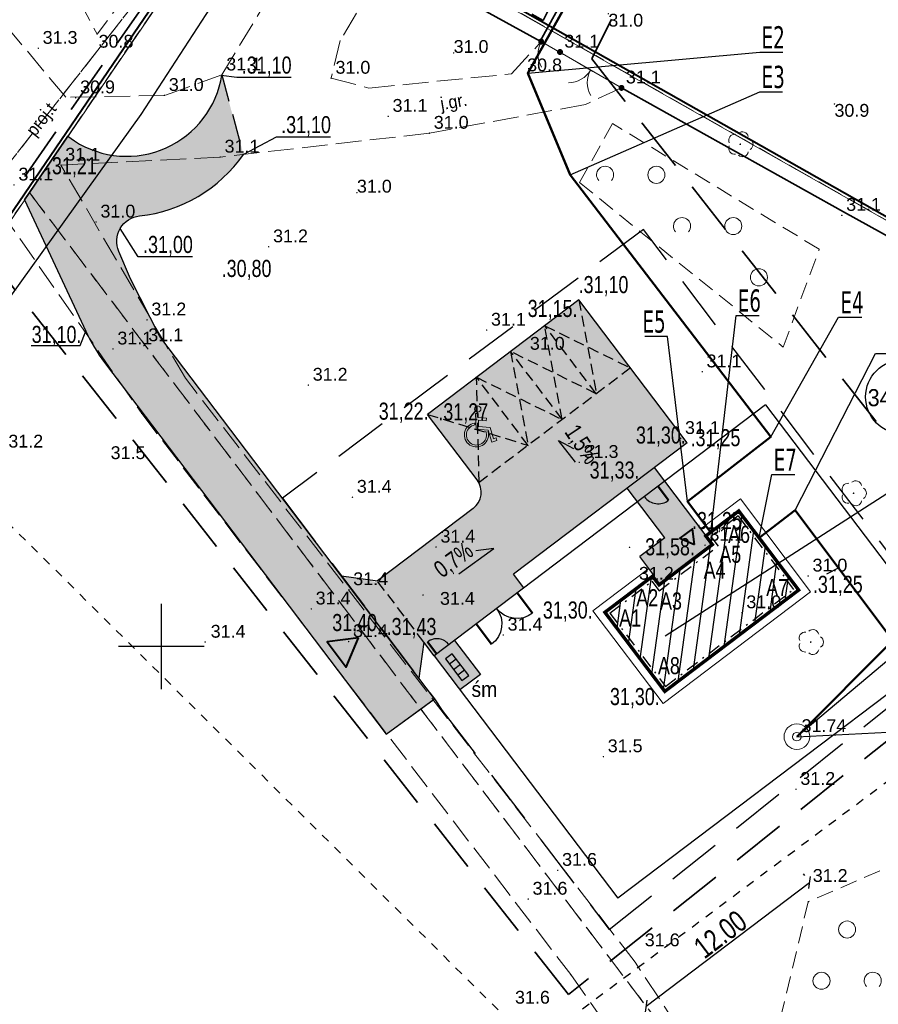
# Model space of a CAD drawing. Extents: x 5501473 to 5501683, y 5958830 to 5958978.
# Tile 4 of 6: x 5501592 to 5501642, y 5958879 to 5958937. Entities that reach past the tile are written whole.
import ezdxf
from ezdxf.enums import TextEntityAlignment as Align

# ---------------------------------------------------------------- set-up
doc = ezdxf.new("R2010")
doc.units = 0
doc.header["$LTSCALE"] = 0.5
doc.header["$PDMODE"] = 33
doc.header["$PDSIZE"] = 0.3
for name, pattern in [('1 1', [2, 1, -1]), ('2 1', [3, 2, -1]), ('3 1', [4, 3, -1]), ('DASHDOT', [1, 0.5, -0.25, 0, -0.25]), ('EGKK', [4, 3, -1]), ('EGUG', [2, 1, -1]), ('HIDDEN', [9.525, 6.35, -3.175])]:
    doc.linetypes.add(name, pattern=pattern)
for name, color, linetype, lineweight in [('--GRANICA DZIAŁKI', 2, 'Continuous', 40), ('--linia zabudowy', 252, 'Continuous', 30), ('--naw.utw.proj', 251, 'Continuous', 0), ('--obrzeże', 7, 'Continuous', 30), ('--tabelka rysunku', 7, 'Continuous', 0), ('--zagos.terenu', 7, 'Continuous', 30), ('A--zjazd+droga', 7, 'Continuous', 30), ('EGDE', 251, 'Continuous', 20), ('EGDE_O', 251, 'Continuous', 20), ('EGKK', 251, 'Continuous', 20), ('EGUG', 251, 'Continuous', 20), ('IE-zewnętrzne _wsp', 1, 'Continuous', 0), ('IE_zewn', 1, 'Continuous', 50), ('OTK', 251, 'Continuous', 20), ('OTK_O', 251, 'Continuous', 20), ('OTO', 251, 'Continuous', 20), ('OTR', 251, 'Continuous', 20), ('OTRN', 251, 'Continuous', 20), ('OTRN_O', 251, 'Continuous', 18), ('OTRS', 251, 'Continuous', 20), ('OTRS_O', 251, 'Continuous', 18), ('OTZ', 251, 'Continuous', 20), ('SUT', 251, 'Continuous', 20), ('SUT_O', 251, 'Continuous', 20), ('SUW', 251, 'Continuous', 20)]:
    doc.layers.add(name, color=color, linetype=linetype, lineweight=lineweight)
for name, color, linetype in [('--ogrodzenie', 7, 'Continuous'), ('--OPISY', 7, 'Continuous'), ('--parking', 7, 'Continuous'), ('--pkt tyczenia', 9, 'Continuous'), ('--rzędne terenu', 7, 'Continuous'), ('--trawa-zakres', 94, 'Continuous'), ('--zakres-WZ', 181, 'Continuous'), ('PARSI', 251, 'Continuous'), ('Strzałka', 251, 'Continuous')]:
    doc.layers.add(name, color=color, linetype=linetype)
doc.styles.add('1-500', font='arial.ttf', dxfattribs={"width": 0.75, "height": 1.25})
doc.styles.add('BDOT', font='Arial.ttf', dxfattribs={"width": 0.9})
doc.styles.add('EGiB', font='Arial.ttf', dxfattribs={"width": 0.9})
doc.styles.add('GESUT', font='Arial.ttf', dxfattribs={"width": 0.9})
doc.styles.add('PZ', font='romand.shx', dxfattribs={"width": 0.7})
doc.styles.get("Standard").update_dxf_attribs({"font": 'arial.ttf', "width": 0.9})
doc.styles.add('STYL-1', font='arial.ttf', dxfattribs={"width": 0.75})
doc.linetypes.add('LINIA ZAB2', pattern='A,0.4,[135,RODZLIN.shx,S=0.015,R=0,X=-0.1,Y=0],0.4', length=0.8)
doc.linetypes.add('OGRODZENIE1', pattern='A,0.4,-0.06,[143,RODZLIN.shx,S=0.012,R=0,X=0,Y=0],-0.06,0.4', length=0.92)
doc.linetypes.add('OTOO', pattern='A,7.5,[30,msgB.shx,S=1.28,R=0,X=0,Y=0],7.5', length=15)
doc.dimstyles.new('1-500', dxfattribs={"dimtxt": 1.25, "dimasz": 0.5, "dimexe": 0.5, "dimexo": 1, "dimgap": 0.09, "dimtad": 1, "dimzin": 0, "dimdsep": 46, "dimtxsty": '1-500', "dimblk": 'OBLIQUE', "dimcen": 0.09, "dimclrt": 256, "dimadec": 0, "dimazin": 0, "dimtfac": 1, "dimtdec": 4, "dimtix": 1, "dimtofl": 0, "dimtmove": 2, "dimatfit": 3, "dimldrblk": 'OBLIQUE', "dimfxl": 0.5, "dimfxlon": 1, "dimtvp": 0.9, "dimtolj": 1, "dimtzin": 0, "dimarcsym": 0})
doc.dimstyles.new('PZ', dxfattribs={"dimscale": 0.5, "dimtxt": 2.2, "dimasz": 0, "dimexe": 0, "dimexo": 0, "dimgap": 0.5, "dimtad": 1, "dimdec": 1, "dimlfac": 0.1, "dimzin": 0, "dimdsep": 46, "dimtxsty": 'PZ', "dimcen": 0.09, "dimse1": 1, "dimse2": 1, "dimsd1": 1, "dimsd2": 1, "dimclrd": 8, "dimclre": 8, "dimclrt": 256, "dimadec": 0, "dimazin": 0, "dimtfac": 1, "dimtdec": 1, "dimtofl": 0, "dimtmove": 1, "dimatfit": 3, "dimfxl": 1, "dimtolj": 1, "dimtzin": 0, "dimarcsym": 0})

# ---------------------------------------------------------------- blocks, each defined once
blk = doc.blocks.new('OTZK_a')
at = {"layer": 'OTZ', "color": 0, "lineweight": 18}
blk.add_circle((0, 0), 1, dxfattribs=at)
blk = doc.blocks.new('OTZK_b')
at = {"layer": 'OTZ', "color": 0, "lineweight": 18}
blk.add_arc((0, 0), 1, 318.5904, 221.4096, dxfattribs=at)
blk = doc.blocks.new('OTRN')
at = {"layer": 'OTRN', "color": 0, "const_width": 0.09}
blk.add_lwpolyline([(-0.04, 0, 1), (0.04, 0, 1)], format="xyb", close=True, dxfattribs=at)
at = {"layer": 'OTRN_O', "color": 0, "style": 'BDOT'}
blk.add_attdef('RZEDNA', (0.51, 0.52), '', height=1.5, dxfattribs=at)
blk = doc.blocks.new('OTZL')
at = {"layer": 'OTZ', "color": 0, "lineweight": 18, "const_width": 0.1}
blk.add_lwpolyline([(-0.05, 0, 1), (0.05, 0, 1)], format="xyb", close=True, dxfattribs=at)
at = {"layer": 'OTZ', "color": 0, "lineweight": 18}
for centre, start, end in [((-0.65, 0.47), 84, 204), ((0.25, 0.76), 12, 132), ((0.8, 0), 300, 60), ((-0.65, -0.47), 156, 276), ((0.25, -0.76), 228, 348)]:
    blk.add_arc(centre, 0.7, start, end, dxfattribs=at)
blk = doc.blocks.new('SUWS')
at = {"layer": 'SUW', "color": 0, "lineweight": 18}
for radius in [1.5, 0.5]:
    blk.add_circle((0, 0), radius, dxfattribs=at)
blk = doc.blocks.new('oto')
at = {"layer": 'OTO', "color": 0, "const_width": 0.35}
blk.add_lwpolyline([(-0.175, 0, 1), (0.175, 0, 1)], format="xyb", close=True, dxfattribs=at)
blk = doc.blocks.new('OTOFP')
at = {"layer": 'OTO', "color": 0, "lineweight": 18}
blk.add_arc((0, 3), 3, 270, 330, dxfattribs=at)
blk = doc.blocks.new('OTOB')
at = {"layer": 'OTO', "color": 0, "lineweight": 18}
for centre, start, end in [((0, 3), 209.9347, 270.0084), ((0.02, -3), 90.3479, 149.9343)]:
    blk.add_arc(centre, 3, start, end, dxfattribs=at)
blk = doc.blocks.new('OTRS')
at = {"layer": 'OTRS', "color": 0, "lineweight": -3, "const_width": 0.09}
blk.add_lwpolyline([(-0.04, 0, 1), (0.04, 0, 1)], format="xyb", close=True, dxfattribs=at)
at = {"layer": 'OTRS_O', "color": 0, "style": 'BDOT'}
blk.add_attdef('RZEDNA', (0.51, 0.52), '', height=1.5, dxfattribs=at)
blk = doc.blocks.new('mzsk')
at = {"layer": 'PARSI', "color": 0}
for p, q in [((0, -5), (0, 5)), ((5, 0), (-5, 0))]:
    blk.add_line(p, q, dxfattribs=at)
blk = doc.blocks.new('kancelaria')
h = blk.add_hatch()
h.set_pattern_fill('ANSI31', color=256, scale=0.25)
h.set_pattern_definition([(45, (-5501642.1882, -5958812.9347), (-0.56126600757, 0.56126600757), [])])
h.paths.add_polyline_path([(0, 0), (0, 5.805), (-9.825, 5.805), (-9.825, 0), (-7.406, 0), (-7.406, 0.634), (-3.499, 0.634), (-3.499, 0)])
at = {"linetype": 'DASHDOT', "ltscale": 3}
for p, q in [((-0.209, 5.596), (-9.616, 5.596)), ((-9.616, 0.209), (-9.616, 5.596)), ((-0.209, 0.209), (-0.209, 5.596)), ((-7.616, 0.209), (-7.616, 0.91)), ((-3.289, 0.91), (-7.616, 0.91)), ((-3.289, 0.209), (-3.289, 0.91)), ((-9.616, 0.209), (-7.616, 0.209)), ((-0.209, 0.209), (-3.289, 0.209))]:
    blk.add_line(p, q, dxfattribs=at)
at = {"const_width": 0.2}
blk.add_lwpolyline([(0, 0), (0, 5.805), (-9.825, 5.805), (-9.825, 0), (-7.406, 0), (-7.406, 0.634), (-3.499, 0.634), (-3.499, 0)], close=True, dxfattribs=at)
blk = doc.blocks.new('furtka')
at = {"linetype": 'Continuous', "lineweight": 50, "flags": 128}
blk.add_lwpolyline([(0, 0), (0, 1.005)], dxfattribs=at)
at = {"linetype": 'Continuous'}
blk.add_arc((0, 0), 1.005, 0, 90, dxfattribs=at)
blk = doc.blocks.new('znak-NP')
for p, q in [((-0.102, 0.806), (-0.003, 0.818)), ((-0.102, 0.806), (-0.031, 0.221)), ((-0.003, 0.818), (0.015, 0.669)), ((-0.102, 0.447), (-0.093, 0.372)), ((0.329, 0.669), (0.015, 0.669)), ((0.028, 0.569), (0.329, 0.569)), ((0.028, 0.569), (0.058, 0.321)), ((0.329, 0.569), (0.329, 0.669)), ((-0.031, 0.221), (0.433, 0.221)), ((0.058, 0.321), (0.503, 0.321)), ((0.433, 0.221), (0.601, -0.222)), ((0.503, 0.321), (0.659, -0.093)), ((0.601, -0.222), (0.794, -0.149)), ((0.659, -0.093), (0.759, -0.055))]:
    blk.add_line(p, q)
blk.add_lwpolyline([(0.759, -0.055), (0.794, -0.149)])
blk.add_circle((-0.032, 0.986), 0.123)
for radius, start, end in [(0.458, 102.8611, 21.5443), (0.383, 104.0346, 26.0471)]:
    blk.add_arc((0, 0), radius, start, end)
blk = doc.blocks.new('_Oblique')
at = {"color": 0, "linetype": 'ByBlock', "lineweight": -2}
blk.add_line((-0.5, -0.5), (0.5, 0.5), dxfattribs=at)
blk = doc.blocks.new('*D262')
at = {"layer": '--linia zabudowy', "color": 0, "linetype": 'Continuous', "lineweight": -2}
for p, q in [((5501637.546, 5958886.69), (5501637.623, 5958886.588)), ((5501628.36, 5958878.943), (5501637.925, 5958886.189)), ((5501627.98, 5958879.444), (5501628.058, 5958879.342))]:
    blk.add_line(p, q, dxfattribs=at)
at = {"layer": 'Defpoints', "color": 0}
for p in [(5501637.925, 5958886.189), (5501638.149, 5958885.893), (5501628.584, 5958878.647)]:
    blk.add_point(p, dxfattribs=at)
at = {"layer": '--linia zabudowy', "color": 0, "lineweight": -2, "xscale": 0.5, "yscale": 0.5, "zscale": 0.5}
for p, rotation in [((5501637.925, 5958886.189), 37.1456671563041), ((5501628.36, 5958878.943), 217.1456671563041)]:
    blk.add_blockref('_Oblique', p, dxfattribs=dict(at, rotation=rotation))
at = {"layer": '--linia zabudowy', "lineweight": 5, "insert": (5501632.703, 5958883.147), "char_height": 1.25, "attachment_point": 5, "rotation": 37.14567, "style": '1-500'}
blk.add_mtext('\\A1;12.00', dxfattribs=at)
blk = doc.blocks.new('brama-3m')
at = {"linetype": 'Continuous', "lineweight": 50, "flags": 128}
for points in [[(0, 0), (0, 1.5)], [(3, 0), (3, 1.5)]]:
    blk.add_lwpolyline(points, dxfattribs=at)
at = {"linetype": 'Continuous'}
for centre, start, end in [((0, 0), 0, 90), ((3, 0), 90, 180)]:
    blk.add_arc(centre, 1.5, start, end, dxfattribs=at)

msp = doc.modelspace()

# ---------------------------------------------------------------- hatches: boundary and pattern name
at = {"layer": '--naw.utw.proj', "linetype": 'HIDDEN', "transparency": 33554687}
h = msp.add_hatch(dxfattribs=at)
h.set_pattern_fill('02-Tynk zaprawa', color=256)
h.set_pattern_definition([(10, (0.4, 0.6), (-0.0285406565, 3.0412473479), [0, -1]), (12, (0.7, 0.1), (-0.3302907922, 2.9968163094), [0, -1]), (357, (0, -0.1), (0.6563226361, 2.9697206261), [0, -1.5]), (278, (0.1, 0.05), (4.1559146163, -0.8296828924), [0, -0.5]), (23, (0, -0.05), (0.6688163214, 3.5429768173), [0, -0.8]), (58, (-0.2, -0.3), (3.7630472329, -0.5826452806), [0, -0.6]), (79, (-0.2, 0.3), (-3.6947797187, 1.4312941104), [0, -0.9]), (40, (0.4, 0.6), (-2.830915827, 4.1516160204), [0, -1]), (92, (0.7, 0.1), (-4.008033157, 0.1602192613), [0, -1]), (317, (0, -0.1), (5.139665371, 4.7784767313), [0, -1.5]), (348, (0.1, 0.05), (1.9931417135, 2.6433664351), [0, -0.5]), (63, (0, -0.05), (-1.6759379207, 3.0985854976), [0, -0.9]), (6, (-0.2, -0.3), (1.54927349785, -0.39019434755), [0, -0.6]), (138, (-0.2, 0.3), (-3.798941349, -3.1730182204), [0, -4.3]), (82, (0.4, 0.6), (-2.9012176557, 0.9126533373), [0.1, -1]), (348, (0.7, 0.1), (0.9171793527, 2.872069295), [0.1, -1]), (37, (0, -0.1), (-1.4061273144, 2.6968140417), [0.1, -1.5]), (258, (0.1, 0.05), (3.6215140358, -2.2010534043), [0.1, -0.5]), (103, (0, -0.05), (-3.373012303, 1.2738869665), [0.1, -0.8]), (341, (-0.2, -0.3), (0.2787893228, -3.7976672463), [0.1, -0.6]), (9, (-0.2, 0.3), (0.0812874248, 3.9614886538), [0.1, -0.9]), (268, (0.4, 0.6), (4.9795043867, -0.674192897), [0.1, -1]), (298, (0.7, 0.1), (3.6726318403, 1.6130019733), [0.1, -1]), (143, (0, -0.1), (-4.612022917, -5.289541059), [0.1, -1.5]), (112, (0.1, 0.05), (-3.3060007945, 0.1742376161), [0.1, -0.5]), (307, (0, -0.05), (3.5196730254, 0.147992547), [0.1, -0.9]), (126, (-0.2, -0.3), (-0.436718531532, 1.536807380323), [0.1, -0.6]), (38, (-0.2, 0.3), (-2.4651337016, 4.2922157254), [0.1, -4.3]), (82, (0.41, 0.6), (-2.9012176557, 0.9126533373), [0.1, -1]), (348, (0.71, 0.1), (0.9171793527, 2.872069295), [0.1, -1]), (37, (0.01, -0.1), (-1.4061273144, 2.6968140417), [0.1, -1.5]), (258, (0.11, 0.05), (3.6215140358, -2.2010534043), [0.1, -0.5]), (103, (0.01, -0.05), (-3.373012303, 1.2738869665), [0.1, -0.8]), (341, (-0.21, -0.3), (0.2787893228, -3.7976672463), [0.1, -0.6]), (9, (-0.21, 0.3), (0.0812874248, 3.9614886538), [0.1, -0.9]), (268, (0.41, 0.6), (4.9795043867, -0.674192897), [0.1, -1]), (298, (0.71, 0.1), (3.6726318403, 1.6130019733), [0.1, -1]), (143, (0.01, -0.1), (-4.612022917, -5.289541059), [0.1, -1.5]), (112, (0.11, 0.05), (-3.3060007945, 0.1742376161), [0.1, -0.5]), (307, (0.01, -0.05), (3.5196730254, 0.147992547), [0.1, -0.9]), (126, (-0.21, -0.3), (-0.436718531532, 1.536807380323), [0.1, -0.6]), (38, (-0.21, 0.3), (-2.4651337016, 4.2922157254), [0.1, -4.3])])
h.paths.add_polyline_path([(5501630.759, 5958911.919), (5501628.848, 5958910.472), (5501632.234, 5958905.966), (5501629.12, 5958903.607), (5501627.987, 5958905.261), (5501629.448, 5958906.368), (5501627.254, 5958909.264), (5501620.609, 5958904.23), (5501621.212, 5958903.433), (5501617.154, 5958900.359), (5501618.664, 5958898.366), (5501617.468, 5958897.46), (5501615.355, 5958900.25), (5501615.065, 5958898.149), (5501610.536, 5958904.127), (5501612.568, 5958903.784), (5501618.237, 5958908.079, 0.414214), (5501618.469, 5958909.76), (5501615.571, 5958913.586), (5501624.419, 5958920.289)])
at = {"linetype": 'Continuous'}
h = msp.add_hatch(dxfattribs=at)
h.set_pattern_fill('ANSI31', color=256, style=0)
edge = h.paths.add_edge_path()
edge.add_line((5501625.863, 5958903.651), (5501624.402, 5958902.545))

# ---------------------------------------------------------------- linework, layer by layer
at = {"layer": '--obrzeże', "linetype": 'Continuous'}
for p, q in [((5501624.419, 5958920.289), (5501615.571, 5958913.586)), ((5501630.759, 5958911.919), (5501624.419, 5958920.289)), ((5501618.469, 5958909.76), (5501615.571, 5958913.586)), ((5501630.759, 5958911.919), (5501620.609, 5958904.23)), ((5501631.868, 5958906.486), (5501628.848, 5958910.472)), ((5501629.448, 5958906.368), (5501627.254, 5958909.264)), ((5501618.237, 5958908.079), (5501615.04, 5958905.657)), ((5501629.448, 5958906.368), (5501627.987, 5958905.261)), ((5501615.04, 5958905.657), (5501612.638, 5958903.837)), ((5501628.812, 5958904.172), (5501627.987, 5958905.261)), ((5501610.536, 5958904.127), (5501612.638, 5958903.837)), ((5501621.206, 5958903.441), (5501620.609, 5958904.23)), ((5501615.355, 5958900.25), (5501615.065, 5958898.149)), ((5501615.959, 5958899.453), (5501615.355, 5958900.25))]:
    msp.add_line(p, q, dxfattribs=at)
at = {"layer": '--obrzeże', "linetype": 'Continuous', "lineweight": 0, "flags": 128}
msp.add_lwpolyline([(5501631.566, 5958906.885), (5501633.875, 5958908.634), (5501637.982, 5958903.209), (5501629.354, 5958896.672), (5501625.245, 5958902.096), (5501628.51, 5958904.57)], dxfattribs=at)
at = {"layer": '--obrzeże', "linetype": 'Continuous'}
msp.add_arc((5501617.513, 5958909.036), 1.2, 307.14567, 37.14567, dxfattribs=at)
at = {"layer": '--ogrodzenie', "linetype": 'OGRODZENIE1', "ltscale": 3}
for p, q in [((5501635.35, 5958914.143), (5501615.959, 5958899.453)), ((5501635.35, 5958914.143), (5501646.103, 5958899.949)), ((5501617.154, 5958900.359), (5501618.664, 5958898.366)), ((5501615.959, 5958899.453), (5501626.711, 5958885.259)), ((5501618.664, 5958898.366), (5501617.468, 5958897.46))]:
    msp.add_line(p, q, dxfattribs=at)
at = {"layer": '--OPISY'}
msp.add_lwpolyline([(5501666.477, 5958912.509), (5501648.005, 5958912.509), (5501629.47, 5958900.607)], dxfattribs=at)
msp.add_lwpolyline([(5501666.477, 5958912.509), (5501648.005, 5958912.509), (5501629.47, 5958900.607)], dxfattribs=at)
at = {"layer": '--parking', "linetype": 'HIDDEN', "ltscale": 0.2}
for p, q in [((5501624.419, 5958920.289), (5501625.445, 5958914.794)), ((5501625.445, 5958914.794), (5501622.426, 5958918.779)), ((5501623.452, 5958913.284), (5501622.426, 5958918.779)), ((5501622.426, 5958918.779), (5501627.438, 5958916.303)), ((5501623.452, 5958913.284), (5501620.433, 5958917.27)), ((5501625.445, 5958914.794), (5501620.433, 5958917.27)), ((5501620.433, 5958917.27), (5501621.46, 5958911.775)), ((5501627.438, 5958916.303), (5501618.59, 5958909.601)), ((5501621.46, 5958911.775), (5501618.44, 5958915.76)), ((5501618.59, 5958909.601), (5501618.44, 5958915.76)), ((5501618.44, 5958915.76), (5501623.452, 5958913.284)), ((5501615.571, 5958913.586), (5501621.46, 5958911.775)), ((5501615.355, 5958900.25), (5501612.638, 5958903.837)), ((5501615.065, 5958898.149), (5501611.442, 5958902.931))]:
    msp.add_line(p, q, dxfattribs=at)
at = {"layer": '--rzędne terenu', "linetype": 'ByBlock'}
for points in [[(5501607.595, 5958933.308), (5501604.408, 5958933.308), (5501603.497, 5958933.422)], [(5501609.899, 5958929.822), (5501606.712, 5958929.822), (5501604.802, 5958928.806)], [(5501601.819, 5958922.807), (5501598.632, 5958922.807), (5501597.59, 5958924.474)]]:
    msp.add_lwpolyline(points, dxfattribs=at)
at = {"layer": '--rzędne terenu', "linetype": 'Continuous', "flags": 128}
msp.add_lwpolyline([(5501592.389, 5958917.611), (5501595.241, 5958917.611), (5501595.579, 5958918.449)], dxfattribs=at)
at = {"layer": '--rzędne terenu', "flags": 128}
for points in [[(5501624.227, 5958910.784), (5501623.24, 5958912.058), (5501624.103, 5958911.592)], [(5501617.411, 5958904.244), (5501619.45, 5958905.735), (5501618.398, 5958905.603)]]:
    msp.add_lwpolyline(points, dxfattribs=at)
at = {"layer": '--zagos.terenu', "color": 6, "linetype": 'Continuous'}
msp.add_line((5501593.349, 5958928.141), (5501593.347, 5958928.141), dxfattribs=at)
at = {"layer": '--zagos.terenu', "color": 6, "linetype": 'Continuous', "flags": 128}
msp.add_lwpolyline([(5501613.157, 5958894.872), (5501615.287, 5958896.432), (5501615.981, 5958896.94)], dxfattribs=at)
at = {"linetype": 'Continuous'}
for p, q in [((5501595.999, 5958928.275), (5501595.999, 5958928.275)), ((5501639.642, 5958904.602), (5501638.921, 5958904.229)), ((5501618.763, 5958900.87), (5501618.424, 5958901.318)), ((5501617.253, 5958899.26), (5501616.854, 5958898.958)), ((5501617.494, 5958898.941), (5501617.096, 5958898.639)), ((5501617.736, 5958898.622), (5501617.337, 5958898.321))]:
    msp.add_line(p, q, dxfattribs=at)
at = {"color": 0, "linetype": 'Continuous', "lineweight": 40}
msp.add_lwpolyline([(5501631.19, 5958905.973), (5501631.075, 5958906.892), (5501630.337, 5958906.333)], close=True, dxfattribs=at)
at = {"color": 0, "linetype": 'Continuous', "lineweight": 40, "elevation": 10.26}
msp.add_lwpolyline([(5501611.53, 5958900.498), (5501609.693, 5958900.267), (5501610.811, 5958898.792)], close=True, dxfattribs=at)
at = {"linetype": 'Continuous'}
msp.add_lwpolyline([(5501616.613, 5958899.277), (5501617.579, 5958898.002), (5501617.978, 5958898.304), (5501617.011, 5958899.579)], close=True, dxfattribs=at)
at = {"linetype": 'Continuous', "flags": 128}
msp.add_lwpolyline([(5501615.154, 5958896.335), (5501615.954, 5958896.92)], dxfattribs=at)
at = {"color": 2, "linetype": 'Continuous'}
msp.add_circle((5501643.371, 5958914.613), 2.166, dxfattribs=at)
at = {"layer": 'A--zjazd+droga', "linetype": 'Continuous'}
for p, q in [((5501591.996, 5958926.151), (5501595.579, 5958918.449)), ((5501596.675, 5958916.628), (5501613.157, 5958894.872))]:
    msp.add_line(p, q, dxfattribs=at)
at = {"layer": 'A--zjazd+droga', "linetype": 'Continuous', "flags": 128}
for points in [[(5501594.527, 5958929.872), (5501594.911, 5958929.597, 0.542261), (5501603.54, 5958933.46)], [(5501613.157, 5958894.872), (5501615.981, 5958896.94), (5501599.915, 5958918.148), (5501598.197, 5958921.514), (5501597.506, 5958923.125, -0.504787), (5501598.725, 5958925.208, 0.217521), (5501604.802, 5958928.806, 0.437874)]]:
    msp.add_lwpolyline(points, format="xyb", dxfattribs=at)
at = {"layer": 'A--zjazd+droga', "linetype": 'HIDDEN', "ltscale": 0.5, "flags": 128}
msp.add_lwpolyline([(5501603.54, 5958933.46), (5501604.802, 5958928.806)], dxfattribs=at)
at = {"layer": 'A--zjazd+droga', "linetype": 'Continuous'}
msp.add_arc((5501604.646, 5958922.667), 10, 204.94799, 217.14567, dxfattribs=at)
at = {"layer": 'EGDE', "lineweight": 18}
msp.add_lwpolyline([(5501616.176, 5958965.832), (5501608.46, 5958951.15), (5501605.45, 5958945.9), (5501651.95, 5958919.55), (5501659.839, 5958931.013)], dxfattribs=at)
at = {"layer": 'EGKK', "linetype": 'EGKK', "lineweight": 18}
msp.add_lwpolyline([(5501615.765, 5958965.05), (5501608.46, 5958951.15), (5501605.45, 5958945.9), (5501651.95, 5958919.55), (5501659.449, 5958930.446)], dxfattribs=at)
at = {"layer": 'IE_zewn', "elevation": 8.465, "flags": 128}
msp.add_lwpolyline([(5501632.144, 5958906.672), (5501630.78, 5958908.492), (5501635.654, 5958912.27), (5501623.913, 5958927.602), (5501621.444, 5958933.564), (5501627.13, 5958943.76)], dxfattribs=at)
at = {"layer": 'OTO', "linetype": 'OTOO', "lineweight": 35}
msp.add_lwpolyline([(5501609.23, 5958942.91), (5501608.13, 5958943.51), (5501613.7, 5958953.02), (5501627.47, 5958945.05), (5501622.16, 5958935.44), (5501614.6, 5958939.61), (5501613.34, 5958940.48)], dxfattribs=at)
at = {"layer": 'OTO', "linetype": 'OTOO', "lineweight": 35, "flags": 128}
msp.add_lwpolyline([(5501626.92, 5958932.7), (5501639.91, 5958925.44), (5501651.41, 5958919.08), (5501663.62, 5958936.64)], dxfattribs=at)
at = {"layer": 'OTO', "lineweight": 18}
for points in [[(5501622.22, 5958935.41), (5501623.32, 5958934.8)], [(5501623.32, 5958934.8), (5501626.92, 5958932.7)]]:
    msp.add_lwpolyline(points, dxfattribs=at)
at = {"layer": 'OTR', "linetype": '2 1', "lineweight": 18}
for p, q in [((5501596.24, 5958935.85), (5501611.63, 5958956.31)), ((5501595.34, 5958937.52), (5501596.24, 5958935.85))]:
    msp.add_line(p, q, dxfattribs=at)
at = {"layer": 'OTZ', "linetype": '2 1', "lineweight": 18}
for points in [[(5501626.4, 5958930.61), (5501624.46, 5958927.16), (5501636.38, 5958917.53), (5501638.49, 5958923.25)], [(5501668.11, 5958904.43), (5501655.81, 5958892.82), (5501637.85, 5958885.06), (5501635.62, 5958875.77), (5501640.22, 5958864.65), (5501646.23, 5958857.27), (5501676.26, 5958891.18)]]:
    msp.add_lwpolyline(points, close=True, dxfattribs=at)
at = {"layer": 'SUT', "linetype": '3 1', "lineweight": 18}
msp.add_lwpolyline([(5501617.38, 5958945.79), (5501617.98, 5958946.2), (5501618.71, 5958947.52), (5501612.18, 5958951.27), (5501611.17, 5958951.85), (5501609.04, 5958953.07), (5501605.12, 5958946.17), (5501589.11, 5958925.77), (5501582.89, 5958917.61), (5501575.143, 5958907.462)], dxfattribs=at)

# ---------------------------------------------------------------- block references
at = {"layer": '--tabelka rysunku', "color": 104, "xscale": 1.540825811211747, "yscale": 1.540825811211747, "zscale": 1.540825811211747, "rotation": 355.3836478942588}
msp.add_blockref('znak-NP', (5501618.433, 5958912.384), dxfattribs=at)
at = {"linetype": 'Continuous', "rotation": 217.1456671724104}
msp.add_blockref('furtka', (5501629.068, 5958909.36), dxfattribs=at)
at = {"linetype": 'LINIA ZAB2', "ltscale": 3, "rotation": 217.1456671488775}
msp.add_blockref('kancelaria', (5501625.948, 5958901.999), dxfattribs=at)
at = {"linetype": 'Continuous', "xscale": -1, "rotation": 217.1456671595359}
msp.add_blockref('brama-3m', (5501618.416, 5958901.327), dxfattribs=at)
at = {"linetype": 'Continuous', "xscale": 0.9, "yscale": 0.9, "rotation": 37.14566717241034}
msp.add_blockref('furtka', (5501616.12, 5958899.549), dxfattribs=at)
at = {"layer": 'OTO', "lineweight": 18, "xscale": 0.5, "yscale": 0.5, "zscale": 0.5}
for name, p, rotation in [('OTOFP', (5501622.22, 5958935.41), 240.9896397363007), ('OTOB', (5501625.12, 5958933.75), 59.74356283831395)]:
    msp.add_blockref(name, p, dxfattribs=dict(at, rotation=rotation))
for p in [(5501622.22, 5958935.41), (5501623.32, 5958934.8), (5501623.32, 5958934.8), (5501626.92, 5958932.7)]:
    msp.add_blockref('oto', p, dxfattribs=at)
at = {"layer": 'OTRN'}
ref = msp.add_blockref('OTRN', (5501626.15, 5958937.04), dxfattribs=dict(at, xscale=0.5, yscale=0.5, zscale=0.5, rotation=360))
ref.add_attrib('RZEDNA', '31.0', dxfattribs={"layer": 'OTRN_O', "color": 0, "height": 0.75, "style": 'BDOT'}).set_placement((5501626.15, 5958937.04, 31), align=Align.TOP_LEFT)
at = {"layer": 'OTRN', "xscale": 0.5, "yscale": 0.5, "zscale": 0.5}
for p, values in [((5501592.8, 5958935.02, 31.3), {'RZEDNA': '31.3'}), ((5501623.32, 5958934.8, 31.08), {'RZEDNA': '31.1'}), ((5501609.93, 5958933.27, 30.98), {'RZEDNA': '31.0'}), ((5501603.54, 5958933.46, 31.05), {'RZEDNA': '31.1'}), ((5501626.92, 5958932.7, 31.1), {'RZEDNA': '31.1'}), ((5501594.99, 5958932.12, 30.94), {'RZEDNA': '30.9'}), ((5501600.18, 5958932.26, 30.99), {'RZEDNA': '31.0'}), ((5501613.27, 5958931.04, 31.05), {'RZEDNA': '31.1'}), ((5501615.68, 5958930.05, 31.01), {'RZEDNA': '31.0'}), ((5501603.44, 5958928.65, 31.06), {'RZEDNA': '31.1'}), ((5501594.12, 5958928.18, 31.2), {'RZEDNA': '31.1'}), ((5501591.38, 5958927.02, 31.05), {'RZEDNA': '31.1'}), ((5501596.18, 5958924.85, 31.02), {'RZEDNA': '31.0'}), ((5501639.81, 5958925.244, 31.12), {'RZEDNA': '31.1'}), ((5501606.28, 5958923.4, 31.19), {'RZEDNA': '31.2'}), ((5501599.16, 5958919.12, 31.15), {'RZEDNA': '31.2'}), ((5501619.03, 5958918.52, 31.11), {'RZEDNA': '31.1'}), ((5501597.17, 5958917.42, 31.09), {'RZEDNA': '31.1'}), ((5501598.98, 5958917.61, 31.12), {'RZEDNA': '31.1'}), ((5501631.64, 5958916.08, 31.05), {'RZEDNA': '31.1'}), ((5501608.6, 5958915.3, 31.24), {'RZEDNA': '31.2'}), ((5501630.38, 5958912.18, 31.13), {'RZEDNA': '31.1'}), ((5501624.45, 5958910.78, 31.25), {'RZEDNA': '31.3'}), ((5501611.18, 5958908.74, 31.38), {'RZEDNA': '31.4'}), ((5501616.07, 5958905.82, 31.43), {'RZEDNA': '31.4'}), ((5501631.81, 5958905.93, 31.11), {'RZEDNA': '31.1'}), ((5501637.84, 5958904.13, 30.96), {'RZEDNA': '31.0'}), ((5501610.97, 5958903.33, 31.4), {'RZEDNA': '31.4'}), ((5501633.97, 5958901.98, 31), {'RZEDNA': '31.0'}), ((5501608.77, 5958902.2, 31.4), {'RZEDNA': '31.4'}), ((5501610.96, 5958900.29, 31.36), {'RZEDNA': '31.4'}), ((5501620, 5958900.67, 31.38), {'RZEDNA': '31.4'}), ((5501625.86, 5958893.55, 31.54), {'RZEDNA': '31.5'}), ((5501637.13, 5958891.64, 31.18), {'RZEDNA': '31.2'}), ((5501623.19, 5958886.9, 31.57), {'RZEDNA': '31.6'}), ((5501621.46, 5958885.21, 31.55), {'RZEDNA': '31.6'})]:
    msp.add_blockref('OTRN', p, dxfattribs=at).add_auto_attribs(values)
at = {"layer": 'OTRN'}
ref = msp.add_blockref('OTRN', (5501596.24, 5958935.85), dxfattribs=dict(at, xscale=0.5, yscale=0.5, zscale=0.5, rotation=360))
ref.add_attrib('RZEDNA', '30.8', dxfattribs={"layer": 'OTRN_O', "color": 0, "height": 0.75, "style": 'BDOT'}).set_placement((5501596.325, 5958935.804, 30.8), align=Align.TOP_LEFT)
ref = msp.add_blockref('OTRN', (5501617.1, 5958934.75), dxfattribs=dict(at, xscale=0.5, yscale=0.5, zscale=0.5, rotation=360))
ref.add_attrib('RZEDNA', '31.0', (5501617.1, 5958934.75, 31), dxfattribs={"layer": 'OTRN_O', "color": 0, "height": 0.75, "style": 'BDOT'})
ref = msp.add_blockref('OTRN', (5501622.16, 5958935.44), dxfattribs=dict(at, xscale=0.5, yscale=0.5, zscale=0.5, rotation=360))
ref.add_attrib('RZEDNA', '30.8', (5501621.4, 5958933.67, 30.8), dxfattribs={"layer": 'OTRN_O', "color": 0, "height": 0.75, "style": 'BDOT'})
ref = msp.add_blockref('OTRN', (5501639.38, 5958931.76), dxfattribs=dict(at, xscale=0.5, yscale=0.5, zscale=0.5, rotation=360))
ref.add_attrib('RZEDNA', '30.9', dxfattribs={"layer": 'OTRN_O', "color": 0, "height": 0.75, "style": 'BDOT'}).set_placement((5501639.38, 5958931.76, 30.9), align=Align.TOP_LEFT)
ref = msp.add_blockref('OTRN', (5501611.44, 5958926.57), dxfattribs=dict(at, xscale=0.5, yscale=0.5, zscale=0.5, rotation=360))
ref.add_attrib('RZEDNA', '31.0', (5501611.44, 5958926.57, 31), dxfattribs={"layer": 'OTRN_O', "color": 0, "height": 0.75, "style": 'BDOT'})
ref = msp.add_blockref('OTRN', (5501621.56, 5958918.12), dxfattribs=dict(at, xscale=0.5, yscale=0.5, zscale=0.5, rotation=360))
ref.add_attrib('RZEDNA', '31.0', dxfattribs={"layer": 'OTRN_O', "color": 0, "height": 0.75, "style": 'BDOT'}).set_placement((5501621.56, 5958918.12, 31), align=Align.TOP_LEFT)
ref = msp.add_blockref('OTRN', (5501598.85, 5958913.64), dxfattribs=dict(at, xscale=0.5, yscale=0.5, zscale=0.5, rotation=360))
ref.add_attrib('RZEDNA', '31.5', (5501597.03, 5958910.97, 31.5), dxfattribs={"layer": 'OTRN_O', "color": 0, "height": 0.75, "style": 'BDOT'})
ref = msp.add_blockref('OTRN', (5501591.03, 5958912.66), dxfattribs=dict(at, xscale=0.5, yscale=0.5, zscale=0.5, rotation=360))
ref.add_attrib('RZEDNA', '31.2', (5501591.046, 5958911.646, 31.2), dxfattribs={"layer": 'OTRN_O', "color": 0, "height": 0.75, "style": 'BDOT'})
ref = msp.add_blockref('OTRN', (5501627.39, 5958905.81), dxfattribs=dict(at, xscale=0.5, yscale=0.5, zscale=0.5, rotation=360))
ref.add_attrib('RZEDNA', '31.2', (5501627.94, 5958903.91, 31.2), dxfattribs={"layer": 'OTRN_O', "color": 0, "height": 0.75, "style": 'BDOT'})
ref = msp.add_blockref('OTRN', (5501615.31, 5958903.01), dxfattribs=dict(at, xscale=0.5, yscale=0.5, zscale=0.5, rotation=360))
ref.add_attrib('RZEDNA', '31.4', (5501616.3, 5958902.44, 31.4), dxfattribs={"layer": 'OTRN_O', "color": 0, "height": 0.75, "style": 'BDOT'})
ref = msp.add_blockref('OTRN', (5501602.56, 5958900.26), dxfattribs=dict(at, xscale=0.5, yscale=0.5, zscale=0.5, rotation=360))
ref.add_attrib('RZEDNA', '31.4', dxfattribs={"layer": 'OTRN_O', "color": 0, "height": 0.75, "style": 'BDOT'}).set_placement((5501602.885, 5958901.265, 31.4), align=Align.TOP_LEFT)
ref = msp.add_blockref('OTRN', (5501637.85, 5958885.06), dxfattribs=dict(at, xscale=0.5, yscale=0.5, zscale=0.5, rotation=360))
ref.add_attrib('RZEDNA', '31.2', (5501638.11, 5958886.22, 31.2), dxfattribs={"layer": 'OTRN_O', "color": 0, "height": 0.75, "style": 'BDOT'})
ref = msp.add_blockref('OTRN', (5501627.72, 5958881.52), dxfattribs=dict(at, xscale=0.5, yscale=0.5, zscale=0.5, rotation=360))
ref.add_attrib('RZEDNA', '31.6', (5501628.28, 5958882.45, 31.6), dxfattribs={"layer": 'OTRN_O', "color": 0, "height": 0.75, "style": 'BDOT'})
ref = msp.add_blockref('OTRN', (5501623.95, 5958880.79), dxfattribs=dict(at, xscale=0.5, yscale=0.5, zscale=0.5, rotation=360))
ref.add_attrib('RZEDNA', '31.6', (5501620.69, 5958879.09, 31.6), dxfattribs={"layer": 'OTRN_O', "color": 0, "height": 0.75, "style": 'BDOT'})
at = {"layer": 'OTZ', "xscale": 0.5, "yscale": 0.5, "zscale": 0.5, "rotation": 360}
msp.add_blockref('OTZL', (5501633.87, 5958929.4), dxfattribs=at)
at = {"layer": 'OTZ', "xscale": 0.5, "yscale": 0.5, "zscale": 0.5}
for name, p in [('OTZK_b', (5501625.96, 5958927.61)), ('OTZK_a', (5501628.96, 5958927.61)), ('OTZK_b', (5501630.46, 5958924.61)), ('OTZK_a', (5501633.46, 5958924.61)), ('OTZK_a', (5501634.96, 5958921.61)), ('OTZK_a', (5501640.12, 5958883.43)), ('OTZK_a', (5501638.62, 5958880.43)), ('OTZK_b', (5501641.62, 5958880.43))]:
    msp.add_blockref(name, p, dxfattribs=at)
at = {"layer": 'OTZ', "lineweight": 18, "xscale": 0.5, "yscale": 0.5, "zscale": 0.5}
for p in [(5501640.5, 5958908.97, 31.24), (5501637.99, 5958900.26, 31.41)]:
    msp.add_blockref('OTZL', p, dxfattribs=at)
at = {"layer": 'PARSI', "xscale": 0.5, "yscale": 0.5, "zscale": 0.5}
msp.add_blockref('mzsk', (5501600, 5958900), dxfattribs=at)

# ---------------------------------------------------------------- texts
at = {"layer": '--OPISY', "linetype": 'Continuous', "insert": (5501618.143, 5958897.948), "char_height": 0.9, "width": 0.78822, "attachment_point": 1}
msp.add_mtext('śm', dxfattribs=at)
at = {"layer": '--pkt tyczenia', "char_height": 1, "width": 239.75086, "attachment_point": 7, "style": '1-500'}
for s, insert in [('A6', (5501633.157, 5958906.05)), ('A5', (5501632.644, 5958904.883)), ('A4', (5501631.725, 5958903.975)), ('A7', (5501635.385, 5958902.949)), ('A2', (5501627.786, 5958902.352)), ('A3', (5501629.176, 5958902.15)), ('A1', (5501626.782, 5958901.169)), ('A8', (5501629.053, 5958898.365))]:
    msp.add_mtext(s, dxfattribs=dict(at, insert=insert))
at = {"layer": '--rzędne terenu', "char_height": 1, "width": 11.893, "attachment_point": 1, "style": 'STYL-1'}
for s, insert in [('.31,10 ', (5501604.704, 5958934.536, -10.26)), ('.31,10 ', (5501607.008, 5958931.05, -10.26)), ('.31,21 ', (5501593.307, 5958928.643, -10.26)), ('.31,00 ', (5501598.928, 5958924.035, -10.26)), ('.30,80 ', (5501603.528, 5958922.631, -10.26)), ('.31,10 ', (5501624.411, 5958921.686)), ('31,15. ', (5501621.431, 5958920.289)), ('31,10. ', (5501592.411, 5958918.77, -10.26)), ('31,22. ', (5501612.717, 5958914.277)), ('.31,27 ', (5501616.206, 5958914.236)), ('31,30. ', (5501627.767, 5958912.879)), ('.31,25 ', (5501630.963, 5958912.724)), ('31,33. ', (5501625.058, 5958910.831)), ('.31,25 ', (5501631.047, 5958907.871)), ('31,58. ', (5501628.303, 5958906.337)), ('.31,25 ', (5501638.119, 5958904.139)), ('31,30. ', (5501622.32, 5958902.633)), ('31,40. ', (5501609.996, 5958901.902)), ('.31,43 ', (5501613.177, 5958901.668)), ('31,30. ', (5501626.245, 5958897.569))]:
    msp.add_mtext(s, dxfattribs=dict(at, insert=insert))
for s, insert, rotation in [('1,5%', (5501624.379, 5958913.113), 303.83382), ('0,7%', (5501615.824, 5958904.776), 36.27047)]:
    msp.add_mtext(s, dxfattribs=dict(at, insert=insert, rotation=rotation))
at = {"layer": 'EGDE_O', "insert": (5501641.324, 5958914.051), "char_height": 1, "attachment_point": 7, "style": 'EGiB'}
msp.add_mtext('341/11', dxfattribs=at)
at = {"layer": 'IE-zewnętrzne _wsp', "linetype": 'Continuous', "char_height": 1.3, "style": 'PZ'}
for s, insert, attachment_point in [('{\\fTahoma|b0|i0|c0|p0;E2}', (5501635.113, 5958935.661), 4), ('{\\fTahoma|b0|i0|c0|p0;E3}', (5501635.113, 5958933.33), 4), ('{\\fTahoma|b0|i0|c0|p0;E6}', (5501633.719, 5958920.24), 4), ('{\\fTahoma|b0|i0|c0|p0;E4}', (5501639.725, 5958920.143), 4), ('{\\fTahoma|b0|i0|c0|p0;E5}', (5501629.505, 5958919.011), 6), ('{\\fTahoma|b0|i0|c0|p0;E7}', (5501635.818, 5958910.934), 4)]:
    msp.add_mtext(s, dxfattribs=dict(at, insert=insert, attachment_point=attachment_point))
at = {"layer": 'OTK_O', "insert": (5501617.12, 5958931.789), "char_height": 0.75, "attachment_point": 5, "rotation": 9.71957, "style": 'BDOT'}
msp.add_mtext('j.gr.', dxfattribs=at)

# ---------------------------------------------------------------- dimensions: what is measured, and where the dimension line sits
at = {"layer": '--linia zabudowy', "linetype": 'Continuous', "lineweight": 5}
dim = msp.add_aligned_dim(p1=(5501628.584, 5958878.647), p2=(5501638.149, 5958885.893), distance=0.372, dimstyle='1-500', override={"dimtxt": 1.25}, dxfattribs=at)
dim.commit()
dim.dimension.update_dxf_attribs({"geometry": '*D262', "text_midpoint": (5501632.703, 5958883.147)})

# ---------------------------------------------------------------- leaders
at = {"layer": 'IE-zewnętrzne _wsp', "linetype": 'Continuous', "annotation_type": 0, "has_hookline": 1}
for points, hookline_direction, text_width in [([(5501621.444, 5958933.564), (5501635.013, 5958934.799)], 0, 1.238), ([(5501623.913, 5958927.602), (5501635.013, 5958932.468)], 0, 1.222), ([(5501632.144, 5958906.672), (5501633.619, 5958919.378)], 0, 1.252), ([(5501635.654, 5958912.27), (5501639.625, 5958919.281)], 0, 1.262), ([(5501630.78, 5958908.492), (5501629.605, 5958918.149)], 1, 1.228), ([(5501637.09, 5958907.971), (5501641.776, 5958917.153)], 0, 1.248), ([(5501634.969, 5958906.362), (5501635.718, 5958910.073)], 0, 1.247)]:
    msp.add_leader(points, dimstyle='PZ', override={"dimgap": 0.2, "dimclrd": 256}, dxfattribs=dict(at, hookline_direction=hookline_direction, text_width=text_width))

# ---------------------------------------------------------------- next in the draw order: block references
at = {"layer": 'SUW', "lineweight": 40, "xscale": 0.5, "yscale": 0.5, "zscale": 0.5, "rotation": 360}
msp.add_blockref('SUWS', (5501637.18, 5958894.72), dxfattribs=at)

# ---------------------------------------------------------------- next in the draw order: texts
at = {"layer": 'SUT_O', "insert": (5501593.05, 5958930.79), "char_height": 0.75, "attachment_point": 5, "rotation": 51.69225, "style": 'GESUT', "bg_fill": 3, "box_fill_scale": 1.1, "bg_fill_color": 256, "bg_fill_transparency": 0}
msp.add_mtext('proj.t', dxfattribs=at)

# ---------------------------------------------------------------- next in the draw order: hatches: boundary and pattern name
at = {"layer": '--naw.utw.proj', "linetype": 'HIDDEN'}
h = msp.add_hatch(dxfattribs=at)
h.set_pattern_fill('DOTS', color=256, scale=0.15)
h.set_pattern_definition([(0, (-17.2668, 1.59694), (0.1190625, 0.238125), [0, -0.238125])])
h.paths.add_polyline_path([(5501615.981, 5958896.94), (5501613.157, 5958894.872), (5501596.675, 5958916.628, -0.053259), (5501595.579, 5958918.449), (5501591.996, 5958926.151), (5501594.525, 5958929.87, 0.573109), (5501603.518, 5958933.46), (5501604.802, 5958928.806, -0.217373), (5501598.725, 5958925.208, 0.505705), (5501597.506, 5958923.125, 0.025723), (5501599.463, 5958919.034), (5501599.915, 5958918.148)])

# ---------------------------------------------------------------- next in the draw order: linework, layer by layer
at = {"layer": '--GRANICA DZIAŁKI', "linetype": 'Continuous', "flags": 128}
msp.add_lwpolyline([(5501576.992, 5958905.825), (5501583.439, 5958913.959), (5501598.7, 5958936.348), (5501605.388, 5958946.165), (5501651.889, 5958919.814), (5501660.026, 5958931.636)], dxfattribs=at)
at = {"layer": '--linia zabudowy', "linetype": 'LINIA ZAB2', "ltscale": 10}
msp.add_lwpolyline([(5501617.071, 5958962.244), (5501614.243, 5958955.722), (5501613.254, 5958953.413), (5501598.802, 5958931.151), (5501591.163, 5958920.498), (5501585.335, 5958912.679), (5501578.719, 5958904.006)], dxfattribs=at)
at = {"layer": '--ogrodzenie', "linetype": 'OGRODZENIE1', "ltscale": 3}
msp.add_line((5501646.103, 5958899.949), (5501626.711, 5958885.259), dxfattribs=at)
at = {"layer": '--OPISY'}
msp.add_lwpolyline([(5501654.93, 5958903.96), (5501648.172, 5958903.96), (5501637.18, 5958894.72)], dxfattribs=at)
at = {"layer": '--trawa-zakres', "linetype": 'HIDDEN', "lineweight": 25}
msp.add_lwpolyline([(5501607.088, 5958908.679), (5501615.981, 5958896.94), (5501616.432, 5958896.257), (5501626.192, 5958883.432), (5501646.801, 5958899.851), (5501628.199, 5958924.407)], close=True, dxfattribs=at)
at = {"layer": '--zakres-WZ', "linetype": 'HIDDEN', "lineweight": 35}
msp.add_lwpolyline([(5501589.302, 5958923.596), (5501605.119, 5958946.432), (5501622.331, 5958936.641), (5501627.435, 5958946.919), (5501630.627, 5958945.228), (5501625.177, 5958934.409), (5501651.069, 5958901.344), (5501623.813, 5958879.625)], close=True, dxfattribs=at)
at = {"layer": 'A--zjazd+droga', "linetype": 'Continuous'}
msp.add_line((5501591.994, 5958926.156), (5501594.525, 5958929.87), dxfattribs=at)
at = {"layer": 'EGDE', "lineweight": 18}
for points in [[(5501577.806, 5958906.53), (5501583.6, 5958913.84), (5501605.45, 5958945.9), (5501608.46, 5958951.15), (5501615.963, 5958965.426)], [(5501660.129, 5958931.433), (5501651.95, 5958919.55), (5501605.45, 5958945.9), (5501583.6, 5958913.84), (5501577.149, 5958905.701)]]:
    msp.add_lwpolyline(points, dxfattribs=at)
at = {"layer": 'EGKK', "linetype": 'EGKK', "lineweight": 18}
msp.add_lwpolyline([(5501659.731, 5958930.855), (5501651.95, 5958919.55), (5501605.45, 5958945.9), (5501592.28, 5958926.57), (5501641.46, 5958861.65), (5501646.829, 5958855.594)], dxfattribs=at)
at = {"layer": 'EGUG', "linetype": 'EGUG', "lineweight": 18}
for points in [[(5501577.763, 5958906.475), (5501583.6, 5958913.84), (5501592.28, 5958926.57), (5501605.45, 5958945.9), (5501608.46, 5958951.15), (5501615.995, 5958965.487)], [(5501660.19, 5958931.523), (5501651.95, 5958919.55), (5501605.45, 5958945.9), (5501592.28, 5958926.57), (5501641.46, 5958861.65), (5501646.841, 5958855.58)], [(5501646.844, 5958855.576), (5501641.46, 5958861.65), (5501592.28, 5958926.57), (5501583.6, 5958913.84), (5501577.9, 5958906.648)]]:
    msp.add_lwpolyline(points, dxfattribs=at)
at = {"layer": 'IE_zewn', "flags": 128}
msp.add_lwpolyline([(5501634.969, 5958906.362), (5501637.09, 5958907.971), (5501642.792, 5958900.356), (5501637.197, 5958894.731)], dxfattribs=at)
at = {"layer": 'OTK', "linetype": '3 1', "lineweight": 18}
for points in [[(5501603.54, 5958933.46), (5501603.54, 5958933.46), (5501609.26, 5958942.96), (5501613.44, 5958940.53), (5501610.46, 5958935.47), (5501609.93, 5958933.27), (5501612.14, 5958932.69), (5501620.49, 5958933.52), (5501622.22, 5958935.41), (5501626.92, 5958932.7), (5501624.82, 5958931.73), (5501615.68, 5958930.05), (5501603.44, 5958928.65), (5501594.12, 5958928.18), (5501594.12, 5958928.18)], [(5501603.54, 5958933.46), (5501600.18, 5958932.26), (5501594.4, 5958932.15), (5501590.54, 5958936.79), (5501583.09, 5958926.4), (5501589.42, 5958927.16), (5501598.85, 5958913.64), (5501623.95, 5958880.79), (5501639, 5958859.47), (5501644.546, 5958853.722)], [(5501647.03, 5958855.533), (5501646.05, 5958856.64), (5501641.25, 5958861), (5501627.72, 5958881.52), (5501601.41, 5958915.7), (5501594.12, 5958928.18), (5501594.12, 5958928.18)]]:
    msp.add_lwpolyline(points, dxfattribs=at)
at = {"layer": 'Strzałka', "linetype": '1 1', "flags": 128}
msp.add_lwpolyline([(5501596.574, 5958964.164), (5501642.356, 5958940.252), (5501666.438, 5958909.985), (5501621.79, 5958876.648), (5501570.688, 5958927.46), (5501596.574, 5958964.164)], dxfattribs=at)
at = {"layer": 'SUT', "linetype": '3 1', "lineweight": 18}
msp.add_lwpolyline([(5501574.864, 5958907.101), (5501589.11, 5958925.77), (5501605.12, 5958946.17), (5501609.04, 5958953.07), (5501618.71, 5958947.52), (5501617.98, 5958946.2), (5501617.38, 5958945.79)], dxfattribs=at)

# ---------------------------------------------------------------- next in the draw order: block references
at = {"layer": 'OTRS', "xscale": 0.5, "yscale": 0.5, "zscale": 0.5}
msp.add_blockref('OTRS', (5501637.197, 5958894.731, 31.74), dxfattribs=at).add_auto_attribs({'RZEDNA': '31.74'})

# ---------------------------------------------------------------- next in the draw order: leaders
at = {"layer": 'IE-zewnętrzne _wsp', "linetype": 'Continuous', "annotation_type": 0, "has_hookline": 1, "hookline_direction": 0, "text_width": 1.926}
msp.add_leader([(5501637.18, 5958894.72), (5501650.124, 5958895.377)], dimstyle='PZ', override={"dimgap": 0.2, "dimclrd": 256}, dxfattribs=at)

doc.saveas('drawing.dxf')
